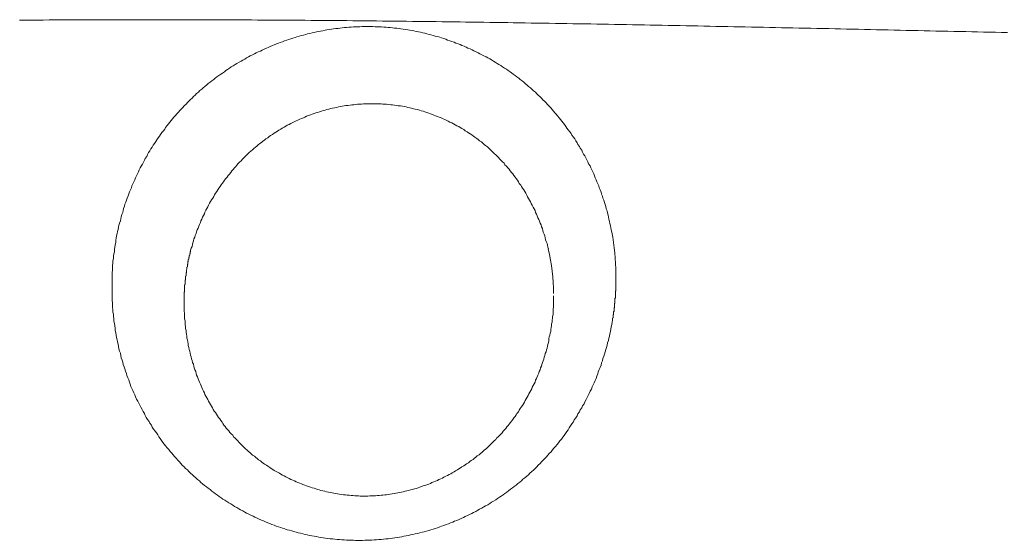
# Model space of a CAD drawing. Header units: millimetres. Extents: x -2274 to 12297, y -16157 to 26321.
# Tile 68 of 256: x -80.76 to -78.63, y -7056.31 to -7055.18. Entities that reach past the tile are written whole.
import ezdxf

# ---------------------------------------------------------------- set-up
doc = ezdxf.new("R2010")
doc.units = ezdxf.units.MM

msp = doc.modelspace()

# ---------------------------------------------------------------- linework, layer by layer
at = {"color": 253, "linetype": 'ByBlock', "lineweight": 13}
for points in [[(-79.4653, -7055.7338, 0.040897), (-79.4741, -7055.6428)], [(-79.6, -7055.7762, 0.055374), (-79.6118, -7055.6795)]]:
    msp.add_lwpolyline(points, format="xyb", dxfattribs=at)
at = {"color": 253, "lineweight": 13}
for points in [[(-78.6183, -7055.211, 0), (-78.6313, -7055.2107, 0), (-78.6443, -7055.2104, 0), (-78.6573, -7055.2101, 0), (-78.6703, -7055.2099, 0), (-78.6833, -7055.2096, 0), (-78.6953, -7055.2093, 0), (-78.7083, -7055.209, 0), (-78.7213, -7055.2087, 0), (-78.7343, -7055.2084, 0), (-78.7473, -7055.2082, 0), (-78.7603, -7055.2079, 0), (-78.7733, -7055.2076, 0), (-78.7863, -7055.2073, 0), (-78.7983, -7055.207, 0), (-78.8113, -7055.2067, 0), (-78.8243, -7055.2065, 0), (-78.8373, -7055.2062, 0), (-78.8503, -7055.2059, 0), (-78.8633, -7055.2056, 0), (-78.8763, -7055.2053, 0), (-78.8893, -7055.2051, 0), (-78.9013, -7055.2048, 0), (-78.9143, -7055.2045, 0), (-78.9273, -7055.2042, 0), (-78.9403, -7055.2039, 0), (-78.9533, -7055.2037, 0), (-78.9663, -7055.2034, 0), (-78.9793, -7055.2031, 0), (-78.9913, -7055.2028, 0), (-79.0043, -7055.2025, 0), (-79.0173, -7055.2023, 0), (-79.0303, -7055.202, 0), (-79.0433, -7055.2017, 0), (-79.0563, -7055.2014, 0), (-79.0693, -7055.2012, 0), (-79.0823, -7055.2009, 0), (-79.0943, -7055.2006, 0), (-79.1073, -7055.2004, 0), (-79.1203, -7055.2001, 0), (-79.1333, -7055.1998, 0), (-79.1463, -7055.1996, 0), (-79.1593, -7055.1993, 0), (-79.1723, -7055.199, 0), (-79.1853, -7055.1988, 0), (-79.1973, -7055.1985, 0), (-79.2103, -7055.1982, 0), (-79.2233, -7055.198, 0), (-79.2363, -7055.1977, 0), (-79.2493, -7055.1975, 0), (-79.2623, -7055.1972, 0), (-79.2753, -7055.197, 0), (-79.2883, -7055.1967, 0), (-79.3003, -7055.1965, 0), (-79.3133, -7055.1962, 0), (-79.3263, -7055.196, 0), (-79.3393, -7055.1957, 0), (-79.3523, -7055.1955, 0), (-79.3653, -7055.1952, 0), (-79.3783, -7055.195, 0), (-79.3913, -7055.1947, 0), (-79.4033, -7055.1945, 0), (-79.4163, -7055.1943, 0), (-79.4293, -7055.194, 0), (-79.4423, -7055.1938, 0), (-79.4553, -7055.1935, 0), (-79.4683, -7055.1933, 0), (-79.4813, -7055.1931, 0), (-79.4943, -7055.1929, 0), (-79.5063, -7055.1926, 0), (-79.5193, -7055.1924, 0), (-79.5323, -7055.1922, 0), (-79.5453, -7055.192, 0), (-79.5583, -7055.1917, 0), (-79.5713, -7055.1915, 0), (-79.5843, -7055.1913, 0), (-79.5963, -7055.1911, 0), (-79.6093, -7055.1909, 0), (-79.6223, -7055.1907, 0), (-79.6353, -7055.1905, 0), (-79.6483, -7055.1903, 0), (-79.6613, -7055.1901, 0), (-79.6743, -7055.1899, 0), (-79.6873, -7055.1897, 0), (-79.6993, -7055.1895, 0), (-79.7123, -7055.1893, 0), (-79.7253, -7055.1891, 0), (-79.7383, -7055.1889, 0), (-79.7513, -7055.1887, 0), (-79.7643, -7055.1885, 0), (-79.7773, -7055.1884, 0), (-79.7903, -7055.1882, 0), (-79.8023, -7055.188, 0), (-79.8153, -7055.1878, 0), (-79.8283, -7055.1877, 0), (-79.8413, -7055.1875, 0), (-79.8543, -7055.1873, 0), (-79.8673, -7055.1872, 0), (-79.8803, -7055.187, 0), (-79.8933, -7055.1869, 0), (-79.9053, -7055.1867, 0), (-79.9183, -7055.1865, 0), (-79.9313, -7055.1864, 0), (-79.9443, -7055.1863, 0), (-79.9573, -7055.1861, 0), (-79.9703, -7055.186, 0), (-79.9833, -7055.1858, 0), (-79.9963, -7055.1857, 0), (-80.0083, -7055.1856, 0), (-80.0213, -7055.1854, 0), (-80.0343, -7055.1853, 0), (-80.0473, -7055.1852, 0), (-80.0603, -7055.1851, 0), (-80.0733, -7055.185, 0), (-80.0863, -7055.1849, 0), (-80.0993, -7055.1847, 0), (-80.1113, -7055.1846, 0), (-80.1243, -7055.1845, 0), (-80.1373, -7055.1844, 0), (-80.1503, -7055.1843, 0), (-80.1633, -7055.1842, 0), (-80.1763, -7055.1842, 0), (-80.1893, -7055.1841, 0), (-80.2023, -7055.184, 0), (-80.2143, -7055.1839, 0), (-80.2273, -7055.1838, 0), (-80.2403, -7055.1838, 0), (-80.2533, -7055.1837, 0), (-80.2663, -7055.1836, 0), (-80.2793, -7055.1836, 0), (-80.2923, -7055.1835, 0), (-80.3053, -7055.1835, 0), (-80.3173, -7055.1834, 0), (-80.3303, -7055.1834, 0), (-80.3433, -7055.1833, 0), (-80.3563, -7055.1833, 0), (-80.3693, -7055.1832, 0), (-80.3823, -7055.1832, 0), (-80.3953, -7055.1832, 0), (-80.4083, -7055.1832, 0), (-80.4203, -7055.1831, 0), (-80.4333, -7055.1831, 0), (-80.4463, -7055.1831, 0), (-80.4593, -7055.1831, 0), (-80.4723, -7055.1831, 0), (-80.4853, -7055.1831, 0), (-80.4983, -7055.1831, 0), (-80.5113, -7055.1831, 0), (-80.5233, -7055.1831, 0), (-80.5363, -7055.1831, 0), (-80.5493, -7055.1832, 0), (-80.5623, -7055.1832, 0), (-80.5753, -7055.1832, 0), (-80.5883, -7055.1833, 0), (-80.6013, -7055.1833, 0), (-80.6143, -7055.1833, 0), (-80.6263, -7055.1834, 0), (-80.6393, -7055.1834, 0), (-80.6523, -7055.1835, 0), (-80.6653, -7055.1836, 0), (-80.6783, -7055.1836, 0), (-80.6913, -7055.1837, 0), (-80.7043, -7055.1838, 0), (-80.7173, -7055.1838, 0), (-80.7293, -7055.1839, 0), (-80.7423, -7055.184, 0), (-80.7553, -7055.1841, 0)], [(-80.5443, -7055.6463, 0), (-80.5433, -7055.6417, 0), (-80.5423, -7055.6371, 0), (-80.5413, -7055.6325, 0), (-80.5403, -7055.6279, 0), (-80.5393, -7055.6233, 0), (-80.5373, -7055.6188, 0), (-80.5363, -7055.6142, 0), (-80.5353, -7055.6097, 0), (-80.5343, -7055.6051, 0), (-80.5323, -7055.6006, 0), (-80.5313, -7055.5961, 0), (-80.5303, -7055.5916, 0), (-80.5283, -7055.5871, 0), (-80.5273, -7055.5826, 0), (-80.5253, -7055.5781, 0), (-80.5243, -7055.5737, 0), (-80.5223, -7055.5692, 0), (-80.5203, -7055.5648, 0), (-80.5193, -7055.5604, 0), (-80.5173, -7055.5559, 0), (-80.5153, -7055.5515, 0), (-80.5133, -7055.5472, 0), (-80.5123, -7055.5428, 0), (-80.5103, -7055.5384, 0), (-80.5083, -7055.5341, 0), (-80.5063, -7055.5298, 0), (-80.5043, -7055.5254, 0), (-80.5023, -7055.5212, 0), (-80.5003, -7055.5169, 0), (-80.4983, -7055.5126, 0), (-80.4963, -7055.5084, 0), (-80.4943, -7055.5041, 0), (-80.4923, -7055.4999, 0), (-80.4893, -7055.4957, 0), (-80.4873, -7055.4916, 0), (-80.4853, -7055.4874, 0), (-80.4833, -7055.4833, 0), (-80.4803, -7055.4792, 0), (-80.4783, -7055.4751, 0), (-80.4763, -7055.471, 0), (-80.4733, -7055.4669, 0), (-80.4713, -7055.4629, 0), (-80.4683, -7055.4589, 0), (-80.4663, -7055.4549, 0), (-80.4633, -7055.4509, 0), (-80.4603, -7055.447, 0), (-80.4583, -7055.443, 0), (-80.4553, -7055.4391, 0), (-80.4523, -7055.4352, 0), (-80.4503, -7055.4314, 0), (-80.4473, -7055.4275, 0), (-80.4443, -7055.4237, 0), (-80.4413, -7055.4199, 0), (-80.4393, -7055.4162, 0), (-80.4363, -7055.4124, 0), (-80.4333, -7055.4087, 0), (-80.4303, -7055.405, 0), (-80.4273, -7055.4014, 0), (-80.4243, -7055.3977, 0), (-80.4213, -7055.3941, 0), (-80.4183, -7055.3905, 0), (-80.4153, -7055.3869, 0), (-80.4113, -7055.3834, 0), (-80.4083, -7055.3799, 0), (-80.4053, -7055.3764, 0), (-80.4023, -7055.3729, 0), (-80.3993, -7055.3695, 0), (-80.3953, -7055.3661, 0), (-80.3923, -7055.3627, 0), (-80.3893, -7055.3594, 0), (-80.3853, -7055.3561, 0), (-80.3823, -7055.3528, 0), (-80.3793, -7055.3495, 0), (-80.3753, -7055.3463, 0), (-80.3723, -7055.3431, 0), (-80.3683, -7055.3399, 0), (-80.3653, -7055.3367, 0), (-80.3613, -7055.3336, 0), (-80.3583, -7055.3305, 0), (-80.3543, -7055.3275, 0), (-80.3503, -7055.3244, 0), (-80.3473, -7055.3214, 0), (-80.3433, -7055.3185, 0), (-80.3393, -7055.3155, 0), (-80.3353, -7055.3126, 0), (-80.3323, -7055.3098, 0), (-80.3283, -7055.3069, 0), (-80.3243, -7055.3041, 0), (-80.3203, -7055.3013, 0), (-80.3163, -7055.2986, 0), (-80.3123, -7055.2959, 0), (-80.3093, -7055.2932, 0), (-80.3053, -7055.2906, 0), (-80.3013, -7055.288, 0), (-80.2973, -7055.2854, 0), (-80.2933, -7055.2828, 0), (-80.2893, -7055.2803, 0), (-80.2853, -7055.2779, 0), (-80.2803, -7055.2754, 0), (-80.2763, -7055.273, 0), (-80.2723, -7055.2706, 0), (-80.2683, -7055.2683, 0), (-80.2643, -7055.266, 0), (-80.2603, -7055.2637, 0), (-80.2563, -7055.2615, 0), (-80.2513, -7055.2593, 0), (-80.2473, -7055.2571, 0), (-80.2433, -7055.255, 0), (-80.2393, -7055.2529, 0), (-80.2343, -7055.2509, 0), (-80.2303, -7055.2488, 0), (-80.2263, -7055.2469, 0), (-80.2213, -7055.2449, 0), (-80.2173, -7055.243, 0), (-80.2133, -7055.2411, 0), (-80.2083, -7055.2393, 0), (-80.2043, -7055.2375, 0), (-80.1993, -7055.2357, 0), (-80.1953, -7055.234, 0), (-80.1913, -7055.2323, 0), (-80.1863, -7055.2307, 0), (-80.1823, -7055.2291, 0), (-80.1773, -7055.2275, 0), (-80.1733, -7055.226, 0), (-80.1683, -7055.2245, 0), (-80.1643, -7055.223, 0), (-80.1593, -7055.2216, 0), (-80.1553, -7055.2203, 0), (-80.1503, -7055.2189, 0), (-80.1453, -7055.2176, 0), (-80.1413, -7055.2164, 0), (-80.1363, -7055.2152, 0), (-80.1323, -7055.214, 0), (-80.1273, -7055.2128, 0), (-80.1223, -7055.2117, 0), (-80.1183, -7055.2107, 0), (-80.1133, -7055.2097, 0), (-80.1083, -7055.2087, 0), (-80.1043, -7055.2078, 0), (-80.0993, -7055.2069, 0), (-80.0943, -7055.206, 0), (-80.0903, -7055.2052, 0), (-80.0853, -7055.2045, 0), (-80.0803, -7055.2038, 0), (-80.0763, -7055.2031, 0), (-80.0713, -7055.2024, 0), (-80.0663, -7055.2019, 0), (-80.0623, -7055.2013, 0), (-80.0573, -7055.2008, 0), (-80.0523, -7055.2003, 0), (-80.0483, -7055.1999, 0), (-80.0433, -7055.1995, 0), (-80.0383, -7055.1992, 0), (-80.0333, -7055.1989, 0), (-80.0293, -7055.1986, 0), (-80.0243, -7055.1984, 0), (-80.0193, -7055.1982, 0), (-80.0143, -7055.1981, 0), (-80.0103, -7055.198, 0), (-80.0053, -7055.198, 0), (-80.0003, -7055.198, 0), (-79.9963, -7055.198, 0), (-79.9913, -7055.1981, 0), (-79.9863, -7055.1982, 0), (-79.9813, -7055.1983, 0), (-79.9773, -7055.1986, 0), (-79.9723, -7055.1988, 0), (-79.9673, -7055.1991, 0), (-79.9623, -7055.1994, 0), (-79.9583, -7055.1998, 0), (-79.9533, -7055.2002, 0), (-79.9483, -7055.2007, 0), (-79.9443, -7055.2011, 0), (-79.9393, -7055.2017, 0), (-79.9343, -7055.2023, 0), (-79.9303, -7055.2029, 0), (-79.9253, -7055.2036, 0), (-79.9203, -7055.2043, 0), (-79.9153, -7055.205, 0), (-79.9113, -7055.2058, 0), (-79.9063, -7055.2066, 0), (-79.9023, -7055.2075, 0), (-79.8973, -7055.2084, 0), (-79.8923, -7055.2094, 0), (-79.8883, -7055.2104, 0), (-79.8833, -7055.2114, 0), (-79.8783, -7055.2125, 0), (-79.8743, -7055.2136, 0), (-79.8693, -7055.2148, 0), (-79.8653, -7055.216, 0), (-79.8603, -7055.2172, 0), (-79.8563, -7055.2185, 0), (-79.8513, -7055.2198, 0), (-79.8463, -7055.2212, 0), (-79.8423, -7055.2226, 0), (-79.8373, -7055.224, 0), (-79.8333, -7055.2255, 0), (-79.8293, -7055.2271, 0), (-79.8243, -7055.2286, 0), (-79.8203, -7055.2302, 0), (-79.8153, -7055.2319, 0), (-79.8113, -7055.2336, 0), (-79.8063, -7055.2353, 0), (-79.8023, -7055.2371, 0), (-79.7983, -7055.2389, 0), (-79.7933, -7055.2407, 0), (-79.7893, -7055.2426, 0), (-79.7853, -7055.2445, 0), (-79.7803, -7055.2464, 0), (-79.7763, -7055.2484, 0), (-79.7723, -7055.2505, 0), (-79.7673, -7055.2525, 0), (-79.7633, -7055.2546, 0), (-79.7593, -7055.2568, 0), (-79.7553, -7055.2589, 0), (-79.7513, -7055.2611, 0), (-79.7463, -7055.2634, 0), (-79.7423, -7055.2657, 0), (-79.7383, -7055.268, 0), (-79.7343, -7055.2703, 0), (-79.7303, -7055.2727, 0), (-79.7263, -7055.2752, 0), (-79.7223, -7055.2776, 0), (-79.7183, -7055.2801, 0), (-79.7143, -7055.2826, 0), (-79.7103, -7055.2852, 0), (-79.7063, -7055.2878, 0), (-79.7023, -7055.2904, 0), (-79.6983, -7055.2931, 0), (-79.6943, -7055.2958, 0), (-79.6913, -7055.2985, 0), (-79.6873, -7055.3013, 0), (-79.6833, -7055.3041, 0), (-79.6793, -7055.3069, 0), (-79.6753, -7055.3098, 0), (-79.6723, -7055.3127, 0), (-79.6683, -7055.3156, 0), (-79.6643, -7055.3186, 0), (-79.6613, -7055.3216, 0), (-79.6573, -7055.3246, 0), (-79.6543, -7055.3277, 0), (-79.6503, -7055.3307, 0), (-79.6463, -7055.3339, 0), (-79.6433, -7055.337, 0), (-79.6393, -7055.3402, 0), (-79.6363, -7055.3434, 0), (-79.6333, -7055.3467, 0), (-79.6293, -7055.3499, 0), (-79.6263, -7055.3533, 0), (-79.6233, -7055.3566, 0), (-79.6193, -7055.36, 0), (-79.6163, -7055.3634, 0), (-79.6133, -7055.3668, 0), (-79.6093, -7055.3702, 0), (-79.6063, -7055.3737, 0), (-79.6033, -7055.3773, 0), (-79.6003, -7055.3808, 0), (-79.5973, -7055.3844, 0), (-79.5943, -7055.388, 0), (-79.5913, -7055.3916, 0), (-79.5883, -7055.3953, 0), (-79.5853, -7055.399, 0), (-79.5823, -7055.4027, 0), (-79.5793, -7055.4064, 0), (-79.5763, -7055.4102, 0), (-79.5733, -7055.414, 0), (-79.5713, -7055.4178, 0), (-79.5683, -7055.4217, 0), (-79.5653, -7055.4256, 0), (-79.5623, -7055.4295, 0), (-79.5603, -7055.4334, 0), (-79.5573, -7055.4374, 0), (-79.5543, -7055.4413, 0), (-79.5523, -7055.4453, 0), (-79.5493, -7055.4494, 0), (-79.5473, -7055.4534, 0), (-79.5443, -7055.4575, 0), (-79.5423, -7055.4616, 0), (-79.5393, -7055.4657, 0), (-79.5373, -7055.4698, 0), (-79.5353, -7055.474, 0), (-79.5323, -7055.4782, 0), (-79.5303, -7055.4824, 0), (-79.5283, -7055.4866, 0), (-79.5263, -7055.4908, 0), (-79.5243, -7055.4951, 0), (-79.5213, -7055.4993, 0), (-79.5193, -7055.5036, 0), (-79.5173, -7055.5079, 0), (-79.5153, -7055.5122, 0), (-79.5133, -7055.5166, 0), (-79.5113, -7055.5209, 0), (-79.5103, -7055.5253, 0), (-79.5083, -7055.5297, 0), (-79.5063, -7055.5341, 0), (-79.5043, -7055.5385, 0), (-79.5023, -7055.5429, 0), (-79.5013, -7055.5473, 0), (-79.4993, -7055.5518, 0), (-79.4973, -7055.5563, 0), (-79.4963, -7055.5607, 0), (-79.4943, -7055.5652, 0), (-79.4933, -7055.5697, 0), (-79.4913, -7055.5742, 0), (-79.4903, -7055.5788, 0), (-79.4883, -7055.5833, 0), (-79.4873, -7055.5878, 0), (-79.4863, -7055.5924, 0), (-79.4843, -7055.5969, 0), (-79.4833, -7055.6015, 0), (-79.4823, -7055.6061, 0), (-79.4813, -7055.6107, 0), (-79.4803, -7055.6153, 0), (-79.4793, -7055.6199, 0), (-79.4783, -7055.6245, 0), (-79.4773, -7055.6291, 0), (-79.4763, -7055.6337, 0), (-79.4753, -7055.6383, 0), (-79.4743, -7055.6429, 0)], [(-80.3853, -7055.682, 0), (-80.3843, -7055.678, 0), (-80.3823, -7055.6739, 0), (-80.3813, -7055.6699, 0), (-80.3803, -7055.6659, 0), (-80.3793, -7055.6619, 0), (-80.3783, -7055.6579, 0), (-80.3763, -7055.654, 0), (-80.3753, -7055.65, 0), (-80.3733, -7055.646, 0), (-80.3723, -7055.6421, 0), (-80.3713, -7055.6381, 0), (-80.3693, -7055.6342, 0), (-80.3673, -7055.6303, 0), (-80.3663, -7055.6264, 0), (-80.3643, -7055.6225, 0), (-80.3633, -7055.6186, 0), (-80.3613, -7055.6148, 0), (-80.3593, -7055.6109, 0), (-80.3573, -7055.6071, 0), (-80.3553, -7055.6033, 0), (-80.3543, -7055.5995, 0), (-80.3523, -7055.5957, 0), (-80.3503, -7055.5919, 0), (-80.3483, -7055.5881, 0), (-80.3463, -7055.5844, 0), (-80.3443, -7055.5807, 0), (-80.3423, -7055.577, 0), (-80.3403, -7055.5733, 0), (-80.3373, -7055.5696, 0), (-80.3353, -7055.566, 0), (-80.3333, -7055.5624, 0), (-80.3313, -7055.5587, 0), (-80.3283, -7055.5552, 0), (-80.3263, -7055.5516, 0), (-80.3243, -7055.548, 0), (-80.3213, -7055.5445, 0), (-80.3193, -7055.541, 0), (-80.3173, -7055.5375, 0), (-80.3143, -7055.5341, 0), (-80.3123, -7055.5307, 0), (-80.3093, -7055.5273, 0), (-80.3063, -7055.5239, 0), (-80.3043, -7055.5205, 0), (-80.3013, -7055.5172, 0), (-80.2983, -7055.5139, 0), (-80.2963, -7055.5106, 0), (-80.2933, -7055.5074, 0), (-80.2903, -7055.5041, 0), (-80.2873, -7055.5009, 0), (-80.2853, -7055.4978, 0), (-80.2823, -7055.4946, 0), (-80.2793, -7055.4915, 0), (-80.2763, -7055.4884, 0), (-80.2733, -7055.4854, 0), (-80.2703, -7055.4824, 0), (-80.2673, -7055.4794, 0), (-80.2643, -7055.4764, 0), (-80.2613, -7055.4735, 0), (-80.2583, -7055.4706, 0), (-80.2553, -7055.4678, 0), (-80.2513, -7055.4649, 0), (-80.2483, -7055.4621, 0), (-80.2453, -7055.4594, 0), (-80.2423, -7055.4566, 0), (-80.2393, -7055.454, 0), (-80.2353, -7055.4513, 0), (-80.2323, -7055.4487, 0), (-80.2293, -7055.4461, 0), (-80.2253, -7055.4436, 0), (-80.2223, -7055.441, 0), (-80.2183, -7055.4386, 0), (-80.2153, -7055.4361, 0), (-80.2123, -7055.4337, 0), (-80.2083, -7055.4314, 0), (-80.2043, -7055.429, 0), (-80.2013, -7055.4267, 0), (-80.1973, -7055.4245, 0), (-80.1943, -7055.4223, 0), (-80.1903, -7055.4201, 0), (-80.1873, -7055.418, 0), (-80.1833, -7055.4159, 0), (-80.1793, -7055.4138, 0), (-80.1763, -7055.4118, 0), (-80.1723, -7055.4098, 0), (-80.1683, -7055.4079, 0), (-80.1643, -7055.406, 0), (-80.1613, -7055.4041, 0), (-80.1573, -7055.4023, 0), (-80.1533, -7055.4005, 0), (-80.1493, -7055.3988, 0), (-80.1453, -7055.3971, 0), (-80.1413, -7055.3954, 0), (-80.1383, -7055.3938, 0), (-80.1343, -7055.3922, 0), (-80.1303, -7055.3907, 0), (-80.1263, -7055.3892, 0), (-80.1223, -7055.3878, 0), (-80.1183, -7055.3864, 0), (-80.1143, -7055.385, 0), (-80.1103, -7055.3837, 0), (-80.1063, -7055.3824, 0), (-80.1023, -7055.3812, 0), (-80.0983, -7055.38, 0), (-80.0943, -7055.3789, 0), (-80.0903, -7055.3778, 0), (-80.0863, -7055.3767, 0), (-80.0823, -7055.3757, 0), (-80.0783, -7055.3747, 0), (-80.0733, -7055.3738, 0), (-80.0693, -7055.3729, 0), (-80.0653, -7055.3721, 0), (-80.0613, -7055.3713, 0), (-80.0573, -7055.3706, 0), (-80.0533, -7055.3699, 0), (-80.0493, -7055.3692, 0), (-80.0453, -7055.3686, 0), (-80.0403, -7055.3681, 0), (-80.0363, -7055.3676, 0), (-80.0323, -7055.3671, 0), (-80.0283, -7055.3667, 0), (-80.0243, -7055.3663, 0), (-80.0193, -7055.366, 0), (-80.0153, -7055.3657, 0), (-80.0113, -7055.3655, 0), (-80.0073, -7055.3653, 0), (-80.0033, -7055.3652, 0), (-79.9983, -7055.3651, 0), (-79.9943, -7055.365, 0), (-79.9903, -7055.365, 0), (-79.9863, -7055.3651, 0), (-79.9823, -7055.3652, 0), (-79.9773, -7055.3653, 0), (-79.9733, -7055.3655, 0), (-79.9693, -7055.3657, 0), (-79.9653, -7055.366, 0), (-79.9613, -7055.3663, 0), (-79.9563, -7055.3667, 0), (-79.9523, -7055.3671, 0), (-79.9483, -7055.3676, 0), (-79.9443, -7055.3681, 0), (-79.9403, -7055.3687, 0), (-79.9363, -7055.3693, 0), (-79.9313, -7055.3699, 0), (-79.9273, -7055.3706, 0), (-79.9233, -7055.3714, 0), (-79.9193, -7055.3721, 0), (-79.9153, -7055.373, 0), (-79.9113, -7055.3739, 0), (-79.9073, -7055.3748, 0), (-79.9033, -7055.3758, 0), (-79.8993, -7055.3768, 0), (-79.8943, -7055.3779, 0), (-79.8903, -7055.379, 0), (-79.8863, -7055.3801, 0), (-79.8823, -7055.3813, 0), (-79.8783, -7055.3826, 0), (-79.8743, -7055.3839, 0), (-79.8703, -7055.3852, 0), (-79.8663, -7055.3866, 0), (-79.8623, -7055.3881, 0), (-79.8593, -7055.3895, 0), (-79.8553, -7055.3911, 0), (-79.8513, -7055.3926, 0), (-79.8473, -7055.3942, 0), (-79.8433, -7055.3959, 0), (-79.8393, -7055.3976, 0), (-79.8353, -7055.3993, 0), (-79.8313, -7055.4011, 0), (-79.8283, -7055.4029, 0), (-79.8243, -7055.4048, 0), (-79.8203, -7055.4067, 0), (-79.8163, -7055.4087, 0), (-79.8133, -7055.4106, 0), (-79.8093, -7055.4127, 0), (-79.8053, -7055.4147, 0), (-79.8023, -7055.4168, 0), (-79.7983, -7055.419, 0), (-79.7943, -7055.4212, 0), (-79.7913, -7055.4234, 0), (-79.7873, -7055.4257, 0), (-79.7843, -7055.428, 0), (-79.7803, -7055.4303, 0), (-79.7773, -7055.4327, 0), (-79.7733, -7055.4351, 0), (-79.7703, -7055.4376, 0), (-79.7663, -7055.4401, 0), (-79.7633, -7055.4426, 0), (-79.7603, -7055.4452, 0), (-79.7563, -7055.4478, 0), (-79.7533, -7055.4504, 0), (-79.7503, -7055.4531, 0), (-79.7473, -7055.4558, 0), (-79.7433, -7055.4586, 0), (-79.7403, -7055.4613, 0), (-79.7373, -7055.4642, 0), (-79.7343, -7055.467, 0), (-79.7313, -7055.4699, 0), (-79.7283, -7055.4728, 0), (-79.7253, -7055.4758, 0), (-79.7223, -7055.4787, 0), (-79.7193, -7055.4818, 0), (-79.7163, -7055.4848, 0), (-79.7133, -7055.4879, 0), (-79.7103, -7055.491, 0), (-79.7073, -7055.4941, 0), (-79.7053, -7055.4973, 0), (-79.7023, -7055.5005, 0), (-79.6993, -7055.5037, 0), (-79.6963, -7055.507, 0), (-79.6943, -7055.5103, 0), (-79.6913, -7055.5136, 0), (-79.6883, -7055.5169, 0), (-79.6863, -7055.5203, 0), (-79.6833, -7055.5237, 0), (-79.6813, -7055.5271, 0), (-79.6783, -7055.5306, 0), (-79.6763, -7055.534, 0), (-79.6743, -7055.5375, 0), (-79.6713, -7055.5411, 0), (-79.6693, -7055.5446, 0), (-79.6673, -7055.5482, 0), (-79.6643, -7055.5518, 0), (-79.6623, -7055.5554, 0), (-79.6603, -7055.559, 0), (-79.6583, -7055.5627, 0), (-79.6563, -7055.5663, 0), (-79.6543, -7055.57, 0), (-79.6523, -7055.5737, 0), (-79.6503, -7055.5775, 0), (-79.6483, -7055.5812, 0), (-79.6463, -7055.585, 0), (-79.6443, -7055.5888, 0), (-79.6423, -7055.5926, 0), (-79.6403, -7055.5964, 0), (-79.6393, -7055.6002, 0), (-79.6373, -7055.6041, 0), (-79.6353, -7055.608, 0), (-79.6343, -7055.6118, 0), (-79.6323, -7055.6157, 0), (-79.6303, -7055.6196, 0), (-79.6293, -7055.6236, 0), (-79.6273, -7055.6275, 0), (-79.6263, -7055.6314, 0), (-79.6243, -7055.6354, 0), (-79.6233, -7055.6394, 0), (-79.6223, -7055.6433, 0), (-79.6203, -7055.6473, 0), (-79.6193, -7055.6513, 0), (-79.6183, -7055.6553, 0), (-79.6173, -7055.6594, 0), (-79.6163, -7055.6634, 0), (-79.6143, -7055.6674, 0), (-79.6133, -7055.6715, 0), (-79.6123, -7055.6755, 0), (-79.6113, -7055.6795, 0)], [(-80.5443, -7055.6462, 0), (-80.5453, -7055.6511, 0), (-80.5463, -7055.6559, 0), (-80.5473, -7055.6608, 0), (-80.5473, -7055.6657, 0), (-80.5483, -7055.6707, 0), (-80.5493, -7055.6756, 0), (-80.5503, -7055.6805, 0), (-80.5503, -7055.6855, 0), (-80.5513, -7055.6904, 0), (-80.5523, -7055.6954, 0), (-80.5523, -7055.7004, 0), (-80.5533, -7055.7054, 0), (-80.5533, -7055.7103, 0), (-80.5543, -7055.7153, 0), (-80.5543, -7055.7203, 0), (-80.5543, -7055.7254, 0), (-80.5553, -7055.7304, 0), (-80.5553, -7055.7354, 0), (-80.5553, -7055.7404, 0), (-80.5553, -7055.7454, 0), (-80.5553, -7055.7505, 0), (-80.5553, -7055.7555, 0), (-80.5553, -7055.7605, 0), (-80.5553, -7055.7656, 0), (-80.5553, -7055.7706, 0), (-80.5553, -7055.7757, 0), (-80.5553, -7055.7807, 0), (-80.5553, -7055.7857, 0), (-80.5553, -7055.7908, 0), (-80.5543, -7055.7958, 0), (-80.5543, -7055.8009, 0), (-80.5543, -7055.8059, 0), (-80.5533, -7055.8109, 0), (-80.5533, -7055.816, 0), (-80.5523, -7055.821, 0), (-80.5523, -7055.826, 0), (-80.5513, -7055.831, 0), (-80.5513, -7055.836, 0), (-80.5503, -7055.8411, 0), (-80.5493, -7055.8461, 0), (-80.5483, -7055.851, 0), (-80.5483, -7055.856, 0), (-80.5473, -7055.861, 0), (-80.5463, -7055.866, 0), (-80.5453, -7055.871, 0), (-80.5443, -7055.8759, 0), (-80.5433, -7055.8809, 0), (-80.5423, -7055.8858, 0), (-80.5413, -7055.8907, 0), (-80.5403, -7055.8956, 0), (-80.5393, -7055.9005, 0), (-80.5373, -7055.9054, 0), (-80.5363, -7055.9103, 0), (-80.5353, -7055.9152, 0), (-80.5333, -7055.92, 0), (-80.5323, -7055.9248, 0), (-80.5313, -7055.9297, 0), (-80.5293, -7055.9345, 0), (-80.5273, -7055.9393, 0), (-80.5263, -7055.944, 0), (-80.5243, -7055.9488, 0), (-80.5233, -7055.9535, 0), (-80.5213, -7055.9583, 0), (-80.5193, -7055.963, 0), (-80.5173, -7055.9677, 0), (-80.5163, -7055.9723, 0), (-80.5143, -7055.977, 0), (-80.5123, -7055.9816, 0), (-80.5103, -7055.9862, 0), (-80.5083, -7055.9908, 0), (-80.5063, -7055.9954, 0), (-80.5043, -7055.9999, 0), (-80.5023, -7056.0045, 0), (-80.4993, -7056.009, 0), (-80.4973, -7056.0134, 0), (-80.4953, -7056.0179, 0), (-80.4933, -7056.0223, 0), (-80.4903, -7056.0268, 0), (-80.4883, -7056.0312, 0), (-80.4853, -7056.0355, 0), (-80.4833, -7056.0399, 0), (-80.4813, -7056.0442, 0), (-80.4783, -7056.0485, 0), (-80.4753, -7056.0528, 0), (-80.4733, -7056.057, 0), (-80.4703, -7056.0613, 0), (-80.4683, -7056.0655, 0), (-80.4653, -7056.0697, 0), (-80.4623, -7056.0738, 0), (-80.4593, -7056.0779, 0), (-80.4563, -7056.082, 0), (-80.4543, -7056.0861, 0), (-80.4513, -7056.0902, 0), (-80.4483, -7056.0942, 0), (-80.4453, -7056.0982, 0), (-80.4423, -7056.1021, 0), (-80.4393, -7056.1061, 0), (-80.4363, -7056.11, 0), (-80.4323, -7056.1138, 0), (-80.4293, -7056.1177, 0), (-80.4263, -7056.1215, 0), (-80.4233, -7056.1253, 0), (-80.4203, -7056.1291, 0), (-80.4163, -7056.1328, 0), (-80.4133, -7056.1365, 0), (-80.4093, -7056.1402, 0), (-80.4063, -7056.1438, 0), (-80.4033, -7056.1474, 0), (-80.3993, -7056.151, 0), (-80.3963, -7056.1545, 0), (-80.3923, -7056.158, 0), (-80.3893, -7056.1615, 0), (-80.3853, -7056.1649, 0), (-80.3813, -7056.1683, 0), (-80.3783, -7056.1717, 0), (-80.3743, -7056.1751, 0), (-80.3703, -7056.1784, 0), (-80.3663, -7056.1816, 0), (-80.3633, -7056.1849, 0), (-80.3593, -7056.1881, 0), (-80.3553, -7056.1913, 0), (-80.3513, -7056.1944, 0), (-80.3473, -7056.1975, 0), (-80.3433, -7056.2005, 0), (-80.3393, -7056.2036, 0), (-80.3353, -7056.2066, 0), (-80.3313, -7056.2095, 0), (-80.3273, -7056.2124, 0), (-80.3233, -7056.2153, 0), (-80.3193, -7056.2181, 0), (-80.3153, -7056.2209, 0), (-80.3113, -7056.2237, 0), (-80.3073, -7056.2264, 0), (-80.3023, -7056.2291, 0), (-80.2983, -7056.2317, 0), (-80.2943, -7056.2343, 0), (-80.2903, -7056.2369, 0), (-80.2853, -7056.2394, 0), (-80.2813, -7056.2419, 0), (-80.2773, -7056.2443, 0), (-80.2723, -7056.2467, 0), (-80.2683, -7056.2491, 0), (-80.2643, -7056.2514, 0), (-80.2593, -7056.2537, 0), (-80.2553, -7056.2559, 0), (-80.2503, -7056.2581, 0), (-80.2463, -7056.2602, 0), (-80.2413, -7056.2623, 0), (-80.2373, -7056.2644, 0), (-80.2323, -7056.2664, 0), (-80.2273, -7056.2684, 0), (-80.2233, -7056.2703, 0), (-80.2183, -7056.2722, 0), (-80.2143, -7056.2741, 0), (-80.2093, -7056.2759, 0), (-80.2043, -7056.2776, 0), (-80.2003, -7056.2794, 0), (-80.1953, -7056.281, 0), (-80.1903, -7056.2827, 0), (-80.1863, -7056.2842, 0), (-80.1813, -7056.2858, 0), (-80.1763, -7056.2873, 0), (-80.1713, -7056.2887, 0), (-80.1663, -7056.2901, 0), (-80.1623, -7056.2915, 0), (-80.1573, -7056.2928, 0), (-80.1523, -7056.294, 0), (-80.1473, -7056.2952, 0), (-80.1423, -7056.2964, 0), (-80.1373, -7056.2975, 0), (-80.1333, -7056.2986, 0), (-80.1283, -7056.2996, 0), (-80.1233, -7056.3006, 0), (-80.1183, -7056.3015, 0), (-80.1133, -7056.3024, 0), (-80.1083, -7056.3033, 0), (-80.1033, -7056.3041, 0), (-80.0983, -7056.3048, 0), (-80.0933, -7056.3055, 0), (-80.0883, -7056.3062, 0), (-80.0833, -7056.3068, 0), (-80.0783, -7056.3073, 0), (-80.0733, -7056.3078, 0), (-80.0683, -7056.3083, 0), (-80.0633, -7056.3087, 0), (-80.0583, -7056.3091, 0), (-80.0533, -7056.3094, 0), (-80.0483, -7056.3097, 0), (-80.0433, -7056.3099, 0), (-80.0383, -7056.3101, 0), (-80.0333, -7056.3103, 0), (-80.0283, -7056.3104, 0), (-80.0233, -7056.3104, 0), (-80.0183, -7056.3104, 0), (-80.0133, -7056.3104, 0), (-80.0083, -7056.3103, 0), (-80.0033, -7056.3101, 0), (-79.9983, -7056.3099, 0), (-79.9933, -7056.3097, 0), (-79.9883, -7056.3094, 0), (-79.9833, -7056.3091, 0), (-79.9783, -7056.3087, 0), (-79.9733, -7056.3083, 0), (-79.9683, -7056.3079, 0), (-79.9633, -7056.3074, 0), (-79.9583, -7056.3068, 0), (-79.9533, -7056.3062, 0), (-79.9483, -7056.3056, 0), (-79.9433, -7056.3049, 0), (-79.9383, -7056.3041, 0), (-79.9333, -7056.3033, 0), (-79.9283, -7056.3025, 0), (-79.9243, -7056.3016, 0), (-79.9193, -7056.3007, 0), (-79.9143, -7056.2997, 0), (-79.9093, -7056.2987, 0), (-79.9043, -7056.2977, 0), (-79.8993, -7056.2965, 0), (-79.8943, -7056.2954, 0), (-79.8893, -7056.2942, 0), (-79.8843, -7056.2929, 0), (-79.8803, -7056.2917, 0), (-79.8753, -7056.2903, 0), (-79.8703, -7056.2889, 0), (-79.8653, -7056.2875, 0), (-79.8603, -7056.2861, 0), (-79.8563, -7056.2845, 0), (-79.8513, -7056.283, 0), (-79.8463, -7056.2814, 0), (-79.8423, -7056.2797, 0), (-79.8373, -7056.2781, 0), (-79.8323, -7056.2763, 0), (-79.8273, -7056.2746, 0), (-79.8233, -7056.2727, 0), (-79.8183, -7056.2709, 0), (-79.8143, -7056.269, 0), (-79.8093, -7056.2671, 0), (-79.8043, -7056.2651, 0), (-79.8003, -7056.2631, 0), (-79.7953, -7056.261, 0), (-79.7913, -7056.2589, 0), (-79.7863, -7056.2567, 0), (-79.7823, -7056.2546, 0), (-79.7773, -7056.2523, 0), (-79.7733, -7056.2501, 0), (-79.7683, -7056.2478, 0), (-79.7643, -7056.2454, 0), (-79.7603, -7056.2431, 0), (-79.7553, -7056.2406, 0), (-79.7513, -7056.2382, 0), (-79.7473, -7056.2357, 0), (-79.7423, -7056.2332, 0), (-79.7383, -7056.2306, 0), (-79.7343, -7056.228, 0), (-79.7303, -7056.2253, 0), (-79.7253, -7056.2226, 0), (-79.7213, -7056.2199, 0), (-79.7173, -7056.2172, 0), (-79.7133, -7056.2144, 0), (-79.7093, -7056.2116, 0), (-79.7053, -7056.2087, 0), (-79.7013, -7056.2058, 0), (-79.6973, -7056.2029, 0), (-79.6933, -7056.1999, 0), (-79.6893, -7056.1969, 0), (-79.6853, -7056.1938, 0), (-79.6813, -7056.1908, 0), (-79.6773, -7056.1876, 0), (-79.6733, -7056.1845, 0), (-79.6693, -7056.1813, 0), (-79.6663, -7056.1781, 0), (-79.6623, -7056.1749, 0), (-79.6583, -7056.1716, 0), (-79.6543, -7056.1683, 0), (-79.6513, -7056.1649, 0), (-79.6473, -7056.1615, 0), (-79.6433, -7056.1581, 0), (-79.6403, -7056.1547, 0), (-79.6363, -7056.1512, 0), (-79.6333, -7056.1477, 0), (-79.6293, -7056.1441, 0), (-79.6263, -7056.1405, 0), (-79.6223, -7056.1369, 0), (-79.6193, -7056.1333, 0), (-79.6153, -7056.1296, 0), (-79.6123, -7056.1259, 0), (-79.6093, -7056.1222, 0), (-79.6053, -7056.1184, 0), (-79.6023, -7056.1146, 0), (-79.5993, -7056.1108, 0), (-79.5963, -7056.1069, 0), (-79.5923, -7056.103, 0), (-79.5893, -7056.0991, 0), (-79.5863, -7056.0951, 0), (-79.5833, -7056.0911, 0), (-79.5803, -7056.0871, 0), (-79.5773, -7056.0831, 0), (-79.5743, -7056.079, 0), (-79.5713, -7056.0749, 0), (-79.5683, -7056.0708, 0), (-79.5663, -7056.0666, 0), (-79.5633, -7056.0624, 0), (-79.5603, -7056.0582, 0), (-79.5573, -7056.054, 0), (-79.5553, -7056.0497, 0), (-79.5523, -7056.0454, 0), (-79.5493, -7056.0411, 0), (-79.5473, -7056.0368, 0), (-79.5443, -7056.0324, 0), (-79.5423, -7056.028, 0), (-79.5393, -7056.0236, 0), (-79.5373, -7056.0192, 0), (-79.5343, -7056.0147, 0), (-79.5323, -7056.0103, 0), (-79.5293, -7056.0058, 0), (-79.5273, -7056.0012, 0), (-79.5253, -7055.9967, 0), (-79.5233, -7055.9921, 0), (-79.5213, -7055.9875, 0), (-79.5183, -7055.9829, 0), (-79.5163, -7055.9783, 0), (-79.5143, -7055.9737, 0), (-79.5123, -7055.969, 0), (-79.5103, -7055.9644, 0), (-79.5083, -7055.9597, 0), (-79.5063, -7055.955, 0), (-79.5043, -7055.9502, 0), (-79.5033, -7055.9455, 0), (-79.5013, -7055.9408, 0), (-79.4993, -7055.936, 0), (-79.4973, -7055.9312, 0), (-79.4963, -7055.9264, 0), (-79.4943, -7055.9216, 0), (-79.4933, -7055.9168, 0), (-79.4913, -7055.9119, 0), (-79.4903, -7055.9071, 0), (-79.4883, -7055.9022, 0), (-79.4873, -7055.8974, 0), (-79.4853, -7055.8925, 0), (-79.4843, -7055.8876, 0), (-79.4833, -7055.8827, 0), (-79.4813, -7055.8778, 0), (-79.4803, -7055.8729, 0), (-79.4793, -7055.868, 0), (-79.4783, -7055.8631, 0), (-79.4773, -7055.8581, 0), (-79.4763, -7055.8532, 0), (-79.4753, -7055.8482, 0), (-79.4743, -7055.8433, 0), (-79.4733, -7055.8383, 0), (-79.4723, -7055.8334, 0)], [(-80.3993, -7055.7855, 0), (-80.3993, -7055.7847, 0), (-80.3993, -7055.7838, 0), (-80.3993, -7055.783, 0), (-80.3993, -7055.7822, 0), (-80.3993, -7055.7813, 0), (-80.3993, -7055.7805, 0), (-80.3993, -7055.7797, 0), (-80.3993, -7055.7788, 0), (-80.3993, -7055.778, 0), (-80.3993, -7055.7772, 0), (-80.3993, -7055.7763, 0), (-80.3993, -7055.7755, 0), (-80.3993, -7055.7747, 0), (-80.3993, -7055.7738, 0), (-80.3993, -7055.773, 0), (-80.3983, -7055.7722, 0), (-80.3983, -7055.7714, 0), (-80.3983, -7055.7705, 0), (-80.3983, -7055.7697, 0), (-80.3983, -7055.7689, 0), (-80.3983, -7055.768, 0), (-80.3983, -7055.7672, 0), (-80.3983, -7055.7664, 0), (-80.3983, -7055.7656, 0), (-80.3983, -7055.7647, 0), (-80.3983, -7055.7639, 0), (-80.3983, -7055.7631, 0), (-80.3983, -7055.7622, 0), (-80.3983, -7055.7614, 0), (-80.3983, -7055.7606, 0), (-80.3983, -7055.7598, 0), (-80.3983, -7055.7589, 0), (-80.3983, -7055.7581, 0), (-80.3983, -7055.7573, 0), (-80.3973, -7055.7564, 0), (-80.3973, -7055.7556, 0), (-80.3973, -7055.7548, 0), (-80.3973, -7055.754, 0), (-80.3973, -7055.7531, 0), (-80.3973, -7055.7523, 0), (-80.3973, -7055.7515, 0), (-80.3973, -7055.7507, 0), (-80.3973, -7055.7499, 0), (-80.3973, -7055.749, 0), (-80.3973, -7055.7482, 0), (-80.3973, -7055.7474, 0), (-80.3963, -7055.7466, 0), (-80.3963, -7055.7457, 0), (-80.3963, -7055.7449, 0), (-80.3963, -7055.7441, 0), (-80.3963, -7055.7433, 0), (-80.3963, -7055.7424, 0), (-80.3963, -7055.7416, 0), (-80.3963, -7055.7408, 0), (-80.3963, -7055.74, 0), (-80.3963, -7055.7392, 0), (-80.3963, -7055.7383, 0), (-80.3953, -7055.7375, 0), (-80.3953, -7055.7367, 0), (-80.3953, -7055.7359, 0), (-80.3953, -7055.7351, 0), (-80.3953, -7055.7343, 0), (-80.3953, -7055.7334, 0), (-80.3953, -7055.7326, 0), (-80.3953, -7055.7318, 0), (-80.3953, -7055.731, 0), (-80.3943, -7055.7302, 0), (-80.3943, -7055.7293, 0), (-80.3943, -7055.7285, 0), (-80.3943, -7055.7277, 0), (-80.3943, -7055.7269, 0), (-80.3943, -7055.7261, 0), (-80.3943, -7055.7253, 0), (-80.3943, -7055.7245, 0), (-80.3933, -7055.7236, 0), (-80.3933, -7055.7228, 0), (-80.3933, -7055.722, 0), (-80.3933, -7055.7212, 0), (-80.3933, -7055.7204, 0), (-80.3933, -7055.7196, 0), (-80.3933, -7055.7188, 0), (-80.3923, -7055.718, 0), (-80.3923, -7055.7172, 0), (-80.3923, -7055.7163, 0), (-80.3923, -7055.7155, 0), (-80.3923, -7055.7147, 0), (-80.3923, -7055.7139, 0), (-80.3923, -7055.7131, 0), (-80.3913, -7055.7123, 0), (-80.3913, -7055.7115, 0), (-80.3913, -7055.7107, 0), (-80.3913, -7055.7099, 0), (-80.3913, -7055.7091, 0), (-80.3913, -7055.7083, 0), (-80.3913, -7055.7075, 0), (-80.3903, -7055.7067, 0), (-80.3903, -7055.7059, 0), (-80.3903, -7055.7051, 0), (-80.3903, -7055.7043, 0), (-80.3903, -7055.7035, 0), (-80.3903, -7055.7026, 0), (-80.3893, -7055.7018, 0), (-80.3893, -7055.701, 0), (-80.3893, -7055.7002, 0), (-80.3893, -7055.6994, 0), (-80.3893, -7055.6986, 0), (-80.3893, -7055.6978, 0), (-80.3883, -7055.6971, 0), (-80.3883, -7055.6963, 0), (-80.3883, -7055.6955, 0), (-80.3883, -7055.6947, 0), (-80.3883, -7055.6939, 0), (-80.3873, -7055.6931, 0), (-80.3873, -7055.6923, 0), (-80.3873, -7055.6915, 0), (-80.3873, -7055.6907, 0), (-80.3873, -7055.6899, 0), (-80.3863, -7055.6891, 0), (-80.3863, -7055.6883, 0), (-80.3863, -7055.6875, 0), (-80.3863, -7055.6867, 0), (-80.3863, -7055.6859, 0), (-80.3853, -7055.6851, 0), (-80.3853, -7055.6843, 0), (-80.3853, -7055.6836, 0), (-80.3853, -7055.6828, 0), (-80.3853, -7055.682, 0)], [(-79.4723, -7055.8334, 0), (-79.4723, -7055.8327, 0), (-79.4723, -7055.8321, 0), (-79.4723, -7055.8315, 0), (-79.4723, -7055.8309, 0), (-79.4723, -7055.8302, 0), (-79.4723, -7055.8296, 0), (-79.4723, -7055.829, 0), (-79.4713, -7055.8284, 0), (-79.4713, -7055.8277, 0), (-79.4713, -7055.8271, 0), (-79.4713, -7055.8265, 0), (-79.4713, -7055.8259, 0), (-79.4713, -7055.8252, 0), (-79.4713, -7055.8246, 0), (-79.4713, -7055.824, 0), (-79.4713, -7055.8234, 0), (-79.4713, -7055.8227, 0), (-79.4713, -7055.8221, 0), (-79.4703, -7055.8215, 0), (-79.4703, -7055.8208, 0), (-79.4703, -7055.8202, 0), (-79.4703, -7055.8196, 0), (-79.4703, -7055.819, 0), (-79.4703, -7055.8183, 0), (-79.4703, -7055.8177, 0), (-79.4703, -7055.8171, 0), (-79.4703, -7055.8165, 0), (-79.4703, -7055.8158, 0), (-79.4703, -7055.8152, 0), (-79.4693, -7055.8146, 0), (-79.4693, -7055.814, 0), (-79.4693, -7055.8133, 0), (-79.4693, -7055.8127, 0), (-79.4693, -7055.8121, 0), (-79.4693, -7055.8115, 0), (-79.4693, -7055.8108, 0), (-79.4693, -7055.8102, 0), (-79.4693, -7055.8096, 0), (-79.4693, -7055.809, 0), (-79.4693, -7055.8083, 0), (-79.4693, -7055.8077, 0), (-79.4693, -7055.8071, 0), (-79.4683, -7055.8064, 0), (-79.4683, -7055.8058, 0), (-79.4683, -7055.8052, 0), (-79.4683, -7055.8046, 0), (-79.4683, -7055.8039, 0), (-79.4683, -7055.8033, 0), (-79.4683, -7055.8027, 0), (-79.4683, -7055.8021, 0), (-79.4683, -7055.8014, 0), (-79.4683, -7055.8008, 0), (-79.4683, -7055.8002, 0), (-79.4683, -7055.7996, 0), (-79.4683, -7055.7989, 0), (-79.4683, -7055.7983, 0), (-79.4683, -7055.7977, 0), (-79.4673, -7055.797, 0), (-79.4673, -7055.7964, 0), (-79.4673, -7055.7958, 0), (-79.4673, -7055.7952, 0), (-79.4673, -7055.7945, 0), (-79.4673, -7055.7939, 0), (-79.4673, -7055.7933, 0), (-79.4673, -7055.7927, 0), (-79.4673, -7055.792, 0), (-79.4673, -7055.7914, 0), (-79.4673, -7055.7908, 0), (-79.4673, -7055.7901, 0), (-79.4673, -7055.7895, 0), (-79.4673, -7055.7889, 0), (-79.4673, -7055.7883, 0), (-79.4673, -7055.7876, 0), (-79.4673, -7055.787, 0), (-79.4673, -7055.7864, 0), (-79.4663, -7055.7858, 0), (-79.4663, -7055.7851, 0), (-79.4663, -7055.7845, 0), (-79.4663, -7055.7839, 0), (-79.4663, -7055.7832, 0), (-79.4663, -7055.7826, 0), (-79.4663, -7055.782, 0), (-79.4663, -7055.7814, 0), (-79.4663, -7055.7807, 0), (-79.4663, -7055.7801, 0), (-79.4663, -7055.7795, 0), (-79.4663, -7055.7789, 0), (-79.4663, -7055.7782, 0), (-79.4663, -7055.7776, 0), (-79.4663, -7055.777, 0), (-79.4663, -7055.7764, 0), (-79.4663, -7055.7757, 0), (-79.4663, -7055.7751, 0), (-79.4663, -7055.7745, 0), (-79.4663, -7055.7738, 0), (-79.4663, -7055.7732, 0), (-79.4663, -7055.7726, 0), (-79.4663, -7055.772, 0), (-79.4663, -7055.7713, 0), (-79.4663, -7055.7707, 0), (-79.4653, -7055.7701, 0), (-79.4653, -7055.7695, 0), (-79.4653, -7055.7688, 0), (-79.4653, -7055.7682, 0), (-79.4653, -7055.7676, 0), (-79.4653, -7055.767, 0), (-79.4653, -7055.7663, 0), (-79.4653, -7055.7657, 0), (-79.4653, -7055.7651, 0), (-79.4653, -7055.7644, 0), (-79.4653, -7055.7638, 0), (-79.4653, -7055.7632, 0), (-79.4653, -7055.7626, 0), (-79.4653, -7055.7619, 0), (-79.4653, -7055.7613, 0), (-79.4653, -7055.7607, 0), (-79.4653, -7055.7601, 0), (-79.4653, -7055.7594, 0), (-79.4653, -7055.7588, 0), (-79.4653, -7055.7582, 0), (-79.4653, -7055.7576, 0), (-79.4653, -7055.7569, 0), (-79.4653, -7055.7563, 0), (-79.4653, -7055.7557, 0), (-79.4653, -7055.7551, 0), (-79.4653, -7055.7544, 0), (-79.4653, -7055.7538, 0), (-79.4653, -7055.7532, 0), (-79.4653, -7055.7526, 0), (-79.4653, -7055.7519, 0), (-79.4653, -7055.7513, 0), (-79.4653, -7055.7507, 0), (-79.4653, -7055.75, 0), (-79.4653, -7055.7494, 0), (-79.4653, -7055.7488, 0), (-79.4653, -7055.7482, 0), (-79.4653, -7055.7475, 0), (-79.4653, -7055.7469, 0), (-79.4653, -7055.7463, 0), (-79.4653, -7055.7457, 0), (-79.4653, -7055.745, 0), (-79.4653, -7055.7444, 0), (-79.4653, -7055.7438, 0), (-79.4653, -7055.7432, 0), (-79.4653, -7055.7425, 0), (-79.4653, -7055.7419, 0), (-79.4653, -7055.7413, 0), (-79.4653, -7055.7407, 0), (-79.4653, -7055.7401, 0), (-79.4653, -7055.7394, 0), (-79.4653, -7055.7388, 0), (-79.4653, -7055.7382, 0), (-79.4653, -7055.7376, 0), (-79.4653, -7055.7369, 0), (-79.4653, -7055.7363, 0), (-79.4653, -7055.7357, 0), (-79.4653, -7055.7351, 0), (-79.4653, -7055.7344, 0), (-79.4653, -7055.7338, 0)], [(-79.6003, -7055.781, 0), (-79.6003, -7055.785, 0), (-79.6003, -7055.7891, 0), (-79.6003, -7055.7931, 0), (-79.6003, -7055.7972, 0), (-79.6003, -7055.8013, 0), (-79.6003, -7055.8053, 0), (-79.6013, -7055.8094, 0), (-79.6013, -7055.8134, 0), (-79.6013, -7055.8175, 0), (-79.6013, -7055.8216, 0), (-79.6023, -7055.8256, 0), (-79.6023, -7055.8297, 0), (-79.6033, -7055.8337, 0), (-79.6033, -7055.8378, 0), (-79.6043, -7055.8419, 0), (-79.6043, -7055.8459, 0), (-79.6053, -7055.8499, 0), (-79.6063, -7055.854, 0), (-79.6063, -7055.858, 0), (-79.6073, -7055.8621, 0), (-79.6083, -7055.8661, 0), (-79.6093, -7055.8701, 0), (-79.6103, -7055.8741, 0), (-79.6103, -7055.8781, 0), (-79.6113, -7055.8821, 0), (-79.6123, -7055.8861, 0), (-79.6133, -7055.8901, 0), (-79.6143, -7055.8941, 0), (-79.6153, -7055.898, 0), (-79.6163, -7055.902, 0), (-79.6183, -7055.906, 0), (-79.6193, -7055.9099, 0), (-79.6203, -7055.9138, 0), (-79.6213, -7055.9178, 0), (-79.6223, -7055.9217, 0), (-79.6243, -7055.9256, 0), (-79.6253, -7055.9295, 0), (-79.6263, -7055.9333, 0), (-79.6283, -7055.9372, 0), (-79.6293, -7055.941, 0), (-79.6313, -7055.9449, 0), (-79.6323, -7055.9487, 0), (-79.6343, -7055.9525, 0), (-79.6353, -7055.9563, 0), (-79.6373, -7055.9601, 0), (-79.6393, -7055.9639, 0), (-79.6403, -7055.9676, 0), (-79.6423, -7055.9713, 0), (-79.6443, -7055.9751, 0), (-79.6463, -7055.9788, 0), (-79.6473, -7055.9825, 0), (-79.6493, -7055.9861, 0), (-79.6513, -7055.9898, 0), (-79.6533, -7055.9934, 0), (-79.6553, -7055.997, 0), (-79.6573, -7056.0006, 0), (-79.6593, -7056.0042, 0), (-79.6613, -7056.0077, 0), (-79.6633, -7056.0113, 0), (-79.6653, -7056.0148, 0), (-79.6673, -7056.0183, 0), (-79.6703, -7056.0217, 0), (-79.6723, -7056.0252, 0), (-79.6743, -7056.0286, 0), (-79.6763, -7056.032, 0), (-79.6793, -7056.0354, 0), (-79.6813, -7056.0388, 0), (-79.6833, -7056.0421, 0), (-79.6863, -7056.0454, 0), (-79.6883, -7056.0487, 0), (-79.6913, -7056.052, 0), (-79.6933, -7056.0552, 0), (-79.6963, -7056.0585, 0), (-79.6983, -7056.0616, 0), (-79.7013, -7056.0648, 0), (-79.7033, -7056.068, 0), (-79.7063, -7056.0711, 0), (-79.7093, -7056.0742, 0), (-79.7113, -7056.0773, 0), (-79.7143, -7056.0803, 0), (-79.7173, -7056.0833, 0), (-79.7203, -7056.0863, 0), (-79.7233, -7056.0893, 0), (-79.7253, -7056.0922, 0), (-79.7283, -7056.0951, 0), (-79.7313, -7056.098, 0), (-79.7343, -7056.1008, 0), (-79.7373, -7056.1037, 0), (-79.7403, -7056.1065, 0), (-79.7433, -7056.1092, 0), (-79.7463, -7056.112, 0), (-79.7493, -7056.1147, 0), (-79.7523, -7056.1173, 0), (-79.7553, -7056.12, 0), (-79.7583, -7056.1226, 0), (-79.7613, -7056.1252, 0), (-79.7653, -7056.1277, 0), (-79.7683, -7056.1303, 0), (-79.7713, -7056.1328, 0), (-79.7743, -7056.1352, 0), (-79.7783, -7056.1376, 0), (-79.7813, -7056.14, 0), (-79.7843, -7056.1424, 0), (-79.7883, -7056.1447, 0), (-79.7913, -7056.147, 0), (-79.7943, -7056.1493, 0), (-79.7983, -7056.1515, 0), (-79.8013, -7056.1537, 0), (-79.8053, -7056.1559, 0), (-79.8083, -7056.158, 0), (-79.8123, -7056.1601, 0), (-79.8153, -7056.1621, 0), (-79.8193, -7056.1641, 0), (-79.8223, -7056.1661, 0), (-79.8263, -7056.1681, 0), (-79.8293, -7056.17, 0), (-79.8333, -7056.1718, 0), (-79.8373, -7056.1737, 0), (-79.8403, -7056.1755, 0), (-79.8443, -7056.1772, 0), (-79.8483, -7056.179, 0), (-79.8513, -7056.1806, 0), (-79.8553, -7056.1823, 0), (-79.8593, -7056.1839, 0), (-79.8633, -7056.1855, 0), (-79.8663, -7056.187, 0), (-79.8703, -7056.1885, 0), (-79.8743, -7056.1899, 0), (-79.8783, -7056.1914, 0), (-79.8823, -7056.1927, 0), (-79.8863, -7056.1941, 0), (-79.8893, -7056.1954, 0), (-79.8933, -7056.1966, 0), (-79.8973, -7056.1978, 0), (-79.9013, -7056.199, 0), (-79.9053, -7056.2001, 0), (-79.9093, -7056.2012, 0), (-79.9133, -7056.2023, 0), (-79.9173, -7056.2033, 0), (-79.9213, -7056.2042, 0), (-79.9253, -7056.2051, 0), (-79.9293, -7056.206, 0), (-79.9333, -7056.2069, 0), (-79.9373, -7056.2077, 0), (-79.9413, -7056.2084, 0), (-79.9453, -7056.2091, 0), (-79.9493, -7056.2098, 0), (-79.9533, -7056.2104, 0), (-79.9573, -7056.211, 0), (-79.9613, -7056.2115, 0), (-79.9653, -7056.212, 0), (-79.9693, -7056.2124, 0), (-79.9733, -7056.2128, 0), (-79.9773, -7056.2132, 0), (-79.9813, -7056.2135, 0), (-79.9853, -7056.2138, 0), (-79.9893, -7056.214, 0), (-79.9933, -7056.2142, 0), (-79.9973, -7056.2143, 0), (-80.0023, -7056.2144, 0), (-80.0063, -7056.2145, 0), (-80.0103, -7056.2145, 0), (-80.0143, -7056.2145, 0), (-80.0183, -7056.2144, 0), (-80.0223, -7056.2142, 0), (-80.0263, -7056.2141, 0), (-80.0303, -7056.2139, 0), (-80.0343, -7056.2136, 0), (-80.0383, -7056.2133, 0), (-80.0423, -7056.2129, 0), (-80.0463, -7056.2125, 0), (-80.0503, -7056.2121, 0), (-80.0543, -7056.2116, 0), (-80.0593, -7056.211, 0), (-80.0633, -7056.2105, 0), (-80.0673, -7056.2098, 0), (-80.0713, -7056.2092, 0), (-80.0753, -7056.2084, 0), (-80.0793, -7056.2077, 0), (-80.0833, -7056.2069, 0), (-80.0873, -7056.206, 0), (-80.0913, -7056.2051, 0), (-80.0953, -7056.2042, 0), (-80.0993, -7056.2032, 0), (-80.1033, -7056.2022, 0), (-80.1073, -7056.2011, 0), (-80.1103, -7056.2, 0), (-80.1143, -7056.1988, 0), (-80.1183, -7056.1976, 0), (-80.1223, -7056.1964, 0), (-80.1263, -7056.1951, 0), (-80.1303, -7056.1938, 0), (-80.1343, -7056.1924, 0), (-80.1383, -7056.191, 0), (-80.1423, -7056.1896, 0), (-80.1453, -7056.1881, 0), (-80.1493, -7056.1866, 0), (-80.1533, -7056.185, 0), (-80.1573, -7056.1834, 0), (-80.1603, -7056.1817, 0), (-80.1643, -7056.18, 0), (-80.1683, -7056.1783, 0), (-80.1723, -7056.1765, 0), (-80.1753, -7056.1747, 0), (-80.1793, -7056.1729, 0), (-80.1833, -7056.171, 0), (-80.1863, -7056.1691, 0), (-80.1903, -7056.1671, 0), (-80.1933, -7056.1651, 0), (-80.1973, -7056.1631, 0), (-80.2003, -7056.161, 0), (-80.2043, -7056.1589, 0), (-80.2073, -7056.1568, 0), (-80.2113, -7056.1546, 0), (-80.2143, -7056.1524, 0), (-80.2183, -7056.1501, 0), (-80.2213, -7056.1479, 0), (-80.2253, -7056.1455, 0), (-80.2283, -7056.1432, 0), (-80.2313, -7056.1408, 0), (-80.2343, -7056.1384, 0), (-80.2383, -7056.1359, 0), (-80.2413, -7056.1334, 0), (-80.2443, -7056.1309, 0), (-80.2473, -7056.1283, 0), (-80.2513, -7056.1257, 0), (-80.2543, -7056.1231, 0), (-80.2573, -7056.1204, 0), (-80.2603, -7056.1177, 0), (-80.2633, -7056.115, 0), (-80.2663, -7056.1122, 0), (-80.2693, -7056.1094, 0), (-80.2723, -7056.1066, 0), (-80.2753, -7056.1038, 0), (-80.2783, -7056.1009, 0), (-80.2813, -7056.098, 0), (-80.2833, -7056.095, 0), (-80.2863, -7056.0921, 0), (-80.2893, -7056.0891, 0), (-80.2923, -7056.086, 0), (-80.2943, -7056.083, 0), (-80.2973, -7056.0799, 0), (-80.3003, -7056.0768, 0), (-80.3023, -7056.0736, 0), (-80.3053, -7056.0705, 0), (-80.3083, -7056.0673, 0), (-80.3103, -7056.0641, 0), (-80.3133, -7056.0608, 0), (-80.3153, -7056.0575, 0), (-80.3173, -7056.0542, 0), (-80.3203, -7056.0509, 0), (-80.3223, -7056.0476, 0), (-80.3253, -7056.0442, 0), (-80.3273, -7056.0408, 0), (-80.3293, -7056.0374, 0), (-80.3313, -7056.0339, 0), (-80.3343, -7056.0305, 0), (-80.3363, -7056.027, 0), (-80.3383, -7056.0234, 0), (-80.3403, -7056.0199, 0), (-80.3423, -7056.0163, 0), (-80.3443, -7056.0128, 0), (-80.3463, -7056.0092, 0), (-80.3483, -7056.0055, 0), (-80.3503, -7056.0019, 0), (-80.3523, -7055.9982, 0), (-80.3543, -7055.9945, 0), (-80.3553, -7055.9908, 0), (-80.3573, -7055.9871, 0), (-80.3593, -7055.9834, 0), (-80.3613, -7055.9796, 0), (-80.3623, -7055.9758, 0), (-80.3643, -7055.972, 0), (-80.3663, -7055.9682, 0), (-80.3673, -7055.9644, 0), (-80.3693, -7055.9605, 0), (-80.3703, -7055.9566, 0), (-80.3723, -7055.9528, 0), (-80.3733, -7055.9489, 0), (-80.3743, -7055.9449, 0), (-80.3763, -7055.941, 0), (-80.3773, -7055.9371, 0), (-80.3783, -7055.9331, 0), (-80.3793, -7055.9291, 0), (-80.3813, -7055.9252, 0), (-80.3823, -7055.9212, 0), (-80.3833, -7055.9172, 0), (-80.3843, -7055.9131, 0), (-80.3853, -7055.9091, 0), (-80.3863, -7055.9051, 0), (-80.3873, -7055.901, 0), (-80.3883, -7055.897, 0), (-80.3893, -7055.8929, 0), (-80.3903, -7055.8888, 0), (-80.3903, -7055.8848, 0), (-80.3913, -7055.8807, 0), (-80.3923, -7055.8766, 0), (-80.3933, -7055.8725, 0), (-80.3933, -7055.8683, 0), (-80.3943, -7055.8642, 0), (-80.3953, -7055.8601, 0), (-80.3953, -7055.856, 0), (-80.3963, -7055.8518, 0), (-80.3963, -7055.8477, 0), (-80.3973, -7055.8436, 0), (-80.3973, -7055.8394, 0), (-80.3973, -7055.8353, 0), (-80.3983, -7055.8311, 0), (-80.3983, -7055.827, 0), (-80.3983, -7055.8228, 0), (-80.3983, -7055.8187, 0), (-80.3993, -7055.8145, 0), (-80.3993, -7055.8104, 0), (-80.3993, -7055.8062, 0), (-80.3993, -7055.8021, 0), (-80.3993, -7055.7979, 0), (-80.3993, -7055.7938, 0), (-80.3993, -7055.7896, 0), (-80.3993, -7055.7855, 0)]]:
    msp.add_polyline3d(points, dxfattribs=at)

doc.saveas('drawing.dxf')
